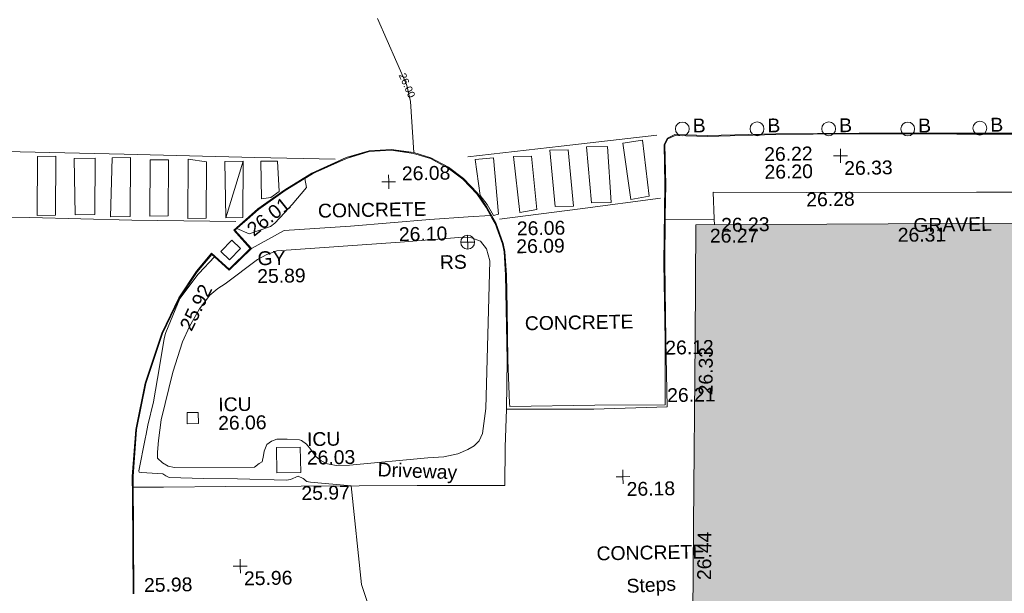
# Model space of a CAD drawing. Header units: millimetres. Extents: x -290717 to 520720, y -88450 to 287762.
# Tile 186 of 256: x -109149 to -82495, y 158146 to 173686. Entities that reach past the tile are written whole.
import ezdxf

# ---------------------------------------------------------------- set-up
doc = ezdxf.new("R2010")
doc.units = ezdxf.units.MM
doc.linetypes.add('IMPORT-UG_ELEC_STREET LIGHTING_QLB2 _2_', pattern=[2700, 1500, -300, 0, -250, 150, -300, 0, -200])
for name, color, linetype, lineweight, true_color in [('00_TOPO_BUILDING_OUTLINE', 5, 'Continuous', 9, 0x0000ff), ('00_TOPO_FOOTPATH', 7, 'Continuous', 9, 0xa50000), ('00_TOPO_FURN_BOLLARD', 7, 'Continuous', 9, 0x666666), ('00_TOPO_FURN_SIGN', 7, 'Continuous', 9, 0x666666), ('00_TOPO_KERB_BOTTOM', 1, 'Continuous', 9, 0xff0000), ('00_TOPO_KERB_TOP', 7, 'Continuous', 9, 0xa500a5), ('00_TOPO_LEVEL_SPOT', 7, 'Continuous', 9, 0x666666), ('00_TOPO_ROAD_MARKING_WHITE_CONTINUOUS', 7, 'Continuous', 9, 0x999999), ('00_TOPO_SERV_GULLY', 7, 'Continuous', 9, 0x5252a5), ('00_TOPO_SERV_IC', 5, 'Continuous', 9, 0x0000ff), ('00_UAV_BUILDING_OUTLINE', 5, 'Continuous', 9, 0x0000ff), ('00_UAV_FORM_LINES', 7, 'Continuous', 9, 0x666666), ('00_UAV_STEPS', 7, 'Continuous', 9, 0x666666), ('01_DTM_CONTOUR_MNR', 7, 'Continuous', 9, 0xa5a552), ('01_DTM_CONTOUR_MNR_LABELS', 7, 'Continuous', 9, 0xa5a552), ('12333-PUM-2D-U-0001-C01 - Rev2_REVIT IMPORT_dwg', 7, 'Continuous', 9, 0x767676), ('A_RHA_Line', 7, 'Continuous', 9, 0x00a600)]:
    doc.layers.add(name, color=color, linetype=linetype, lineweight=lineweight, true_color=true_color)
for name, color, linetype, lineweight in [('00_TOPO_DRIVE_WAY', 7, 'Continuous', 9), ('00_TOPO_PEDASTRIAN', 7, 'Continuous', 9), ('00_TOPO_SURFACE', 7, 'Continuous', 9), ('00_TOPO_SURVEY_TEXT', 7, 'Continuous', 9), ('A_RHA_Detail', 7, 'Continuous', 9)]:
    doc.layers.add(name, color=color, linetype=linetype, lineweight=lineweight)
doc.styles.add('Swis721 Lt BT_1', font='swissl.ttf', dxfattribs={"height": 200})
doc.styles.add('Swis721 Lt BT_2', font='swissl.ttf', dxfattribs={"height": 375})

# ---------------------------------------------------------------- blocks, each defined once
blk = doc.blocks.new('12333-PUM-2D-U-0001-C01 - Rev2_REVIT IMPORT_dwg_MSL_Bollard_2-2077182-Site Location Plan Existing')
at = {"layer": '00_TOPO_FURN_BOLLARD', "color": 254, "true_color": 0xcccccc}
blk.add_circle((0, 0), 62.5, dxfattribs=at)
blk = doc.blocks.new('12333-PUM-2D-U-0001-C01 - Rev2_REVIT IMPORT_dwg_MSL_RoadSign_SYM-2077193-Site Location Plan Existing')
at = {"layer": '00_TOPO_FURN_SIGN', "color": 254, "true_color": 0xcccccc}
for p, q in [((-500, 0), (500, 0)), ((0, -500), (0, 500))]:
    blk.add_line(p, q, dxfattribs=at)
blk.add_circle((0, 0), 500, dxfattribs=at)
blk = doc.blocks.new('12333-PUM-2D-U-0001-C01 - Rev2_REVIT IMPORT_dwg_MM-2077200-Site Location Plan Existing')
at = {"layer": '00_TOPO_LEVEL_SPOT', "color": 254, "true_color": 0xcccccc, "flags": 128}
for points in [[(0, -500), (0, 0), (-500, 0)], [(500, 0), (0, 0), (0, 500)]]:
    blk.add_lwpolyline(points, dxfattribs=at)
blk = doc.blocks.new('12333-PUM-2D-U-0001-C01 - Rev2_REVIT IMPORT_dwg_MGS62954_T2_Galway_ITM_3d_Rev1-2077680-Site Location Plan Existing')
at = {"layer": '00_TOPO_DRIVE_WAY', "color": 254, "true_color": 0xcccccc, "flags": 128}
blk.add_lwpolyline([(533798710, 725718269), (533799530, 725718260), (533801220, 725718240), (533803260, 725718220), (533806400, 725718180), (533808770, 725718140), (533808800, 725719180), (533808854, 725720205)], dxfattribs=at)
at = {"layer": '00_TOPO_FOOTPATH', "color": 254, "true_color": 0xcccccc, "flags": 128}
for points in [[(533836388, 725725625), (533833517, 725725664), (533830220, 725725708), (533826377, 725725781), (533821670, 725725860), (533817063, 725725933), (533814545, 725725983), (533814557, 725725267), (533814560, 725725258), (533814566, 725725103)], [(533802021, 725724680), (533802914, 725725148), (533804712, 725725240), (533806864, 725725384), (533807903, 725725431), (533808512, 725725460)]]:
    blk.add_lwpolyline(points, dxfattribs=at)
at = {"layer": '00_TOPO_KERB_BOTTOM', "color": 254, "true_color": 0xcccccc, "flags": 128}
blk.add_lwpolyline([(533798659, 725715383), (533798685, 725718037), (533798690, 725718563), (533798806, 725719834), (533799079, 725721078), (533799558, 725722425), (533800037, 725723375), (533800525, 725724088), (533800943, 725724568), (533801414, 725724131), (533801990, 725724682), (533801553, 725725184), (533802217, 725725752), (533802954, 725726249), (533803696, 725726694), (533804632, 725727095), (533805252, 725727272), (533805852, 725727295), (533806462, 725727200), (533806919, 725727052), (533807398, 725726785), (533807794, 725726476), (533808169, 725726069), (533808415, 725725687), (533808650, 725725254), (533808842, 725724693), (533808883, 725724474), (533808914, 725723843), (533808915, 725722921), (533808910, 725721536), (533808936, 725720368), (533808938, 725720277), (533811247, 725720276), (533813148, 725720249), (533813178, 725721988), (533813179, 725724091), (533813242, 725726214), (533813241, 725727299), (533813333, 725727469), (533813541, 725727566), (533814423, 725727523), (533816271, 725727540), (533818526, 725727517), (533821171, 725727466), (533825430, 725727394)], dxfattribs=at)
at = {"layer": '00_TOPO_KERB_TOP', "color": 254, "true_color": 0xcccccc, "flags": 128}
blk.add_lwpolyline([(533798681, 725715382), (533798713, 725718562), (533798828, 725719830), (533799101, 725721072), (533799579, 725722416), (533800056, 725723363), (533800543, 725724075), (533800945, 725724536), (533801016, 725724470), (533801414, 725724101), (533802021, 725724680), (533801584, 725725182), (533801917, 725725467), (533802230, 725725735), (533802966, 725726230), (533803363, 725726468), (533803706, 725726674), (533804640, 725727074), (533805256, 725727249), (533805851, 725727273), (533806457, 725727179), (533806911, 725727031), (533807256, 725726838), (533807386, 725726766), (533807779, 725726460), (533808151, 725726055), (533808395, 725725675), (533808546, 725725399), (533808629, 725725245), (533808820, 725724687), (533808861, 725724471), (533808891, 725723843), (533808893, 725722921), (533808888, 725721535), (533808854, 725720205), (533811212, 725720168), (533813204, 725720197), (533813200, 725721987), (533813201, 725724091), (533813239, 725725348), (533813265, 725726214), (533813263, 725727293), (533813349, 725727452), (533813546, 725727543), (533814423, 725727500), (533816271, 725727517), (533817281, 725727507), (533818526, 725727494), (533821171, 725727444), (533825429, 725727372)], dxfattribs=at)
at = {"layer": '00_TOPO_PEDASTRIAN', "color": 254, "true_color": 0xcccccc}
for p, q in [((533796240, 725725676), (533796278, 725727276)), ((533796278, 725727276), (533796773, 725727276)), ((533796773, 725727276), (533796735, 725725676)), ((533797269, 725725676), (533797269, 725727200)), ((533797269, 725727200), (533797840, 725727200)), ((533797840, 725727200), (533797802, 725725676)), ((533798221, 725725600), (533798297, 725727200)), ((533798297, 725727200), (533798793, 725727200)), ((533798793, 725727200), (533798755, 725725600)), ((533810642, 725727200), (533810146, 725727200)), ((533810261, 725725676), (533810146, 725727200)), ((533810756, 725725676), (533810642, 725727200)), ((533811709, 725727276), (533811137, 725727276)), ((533811251, 725725752), (533811137, 725727276)), ((533811785, 725725752), (533811709, 725727276)), ((533812128, 725727352), (533812661, 725727428)), ((533812318, 725725828), (533812128, 725727352)), ((533812661, 725727428), (533812814, 725725904)), ((533799288, 725725600), (533799326, 725727124)), ((533799326, 725727124), (533799821, 725727124)), ((533799821, 725727124), (533799783, 725725600)), ((533800317, 725725523), (533800355, 725727124)), ((533800355, 725727124), (533800850, 725727047)), ((533800850, 725727047), (533800812, 725725523)), ((533801345, 725725523), (533801345, 725727047)), ((533801345, 725727047), (533801841, 725727047)), ((533801345, 725725523), (533801841, 725727047)), ((533801841, 725727047), (533801803, 725725523)), ((533809651, 725727047), (533809156, 725727047)), ((533809308, 725725523), (533809156, 725727047)), ((533809766, 725725600), (533809651, 725727047)), ((533812318, 725725828), (533812814, 725725904)), ((533796240, 725725676), (533796735, 725725676)), ((533797269, 725725676), (533797802, 725725676)), ((533798221, 725725600), (533798755, 725725600)), ((533799288, 725725600), (533799783, 725725600)), ((533809766, 725725600), (533809308, 725725523)), ((533810756, 725725676), (533810261, 725725676)), ((533811785, 725725752), (533811251, 725725752)), ((533800317, 725725523), (533800812, 725725523)), ((533801345, 725725523), (533801803, 725725523))]:
    blk.add_line(p, q, dxfattribs=at)
at = {"layer": '00_TOPO_PEDASTRIAN', "color": 254, "true_color": 0xcccccc, "flags": 128}
for points in [[(533802320, 725726020), (533802320, 725727040), (533802770, 725727030), (533802800, 725726210), (533802570, 725726050)], [(533808730, 725725490), (533808620, 725727020), (533808120, 725726980), (533808240, 725726010), (533808420, 725725760), (533808590, 725725460)]]:
    blk.add_lwpolyline(points, close=True, dxfattribs=at)
at = {"layer": '00_TOPO_ROAD_MARKING_WHITE_CONTINUOUS', "color": 254, "true_color": 0xcccccc, "flags": 128}
for points in [[(533787680, 725727650), (533790800, 725727570), (533792560, 725727500), (533795810, 725727410), (533798620, 725727290), (533802160, 725727140), (533804330, 725727060)], [(533807920, 725727060), (533810450, 725727300), (533813050, 725727560)], [(533788860, 725725860), (533790930, 725725770), (533793260, 725725690), (533796040, 725725620), (533798800, 725725500), (533801610, 725725420)], [(533808750, 725725360), (533810940, 725725600), (533813120, 725725850)]]:
    blk.add_lwpolyline(points, dxfattribs=at)
at = {"layer": '00_TOPO_SERV_GULLY', "color": 254, "true_color": 0xcccccc}
for p, q in [((533801498, 725724914), (533801193, 725724609)), ((533801726, 725724685), (533801498, 725724914)), ((533801422, 725724380), (533801193, 725724609)), ((533801422, 725724380), (533801726, 725724685))]:
    blk.add_line(p, q, dxfattribs=at)
at = {"layer": '00_TOPO_SERV_IC', "color": 254, "true_color": 0xcccccc}
for p, q in [((533800202, 725720266), (533800202, 725719961)), ((533800202, 725720266), (533800507, 725720266)), ((533800507, 725720266), (533800507, 725719961)), ((533800202, 725719961), (533800507, 725719961)), ((533802603, 725719275), (533802603, 725718589)), ((533802603, 725719275), (533803250, 725719275)), ((533803250, 725719275), (533803250, 725718589)), ((533802603, 725718589), (533803250, 725718589))]:
    blk.add_line(p, q, dxfattribs=at)
at = {"layer": '00_TOPO_SURFACE', "color": 254, "true_color": 0xcccccc}
blk.add_line((533813237, 725725275), (533814561, 725725247), dxfattribs=at)
at = {"layer": '00_UAV_FORM_LINES', "color": 254, "true_color": 0xcccccc, "flags": 128}
blk.add_lwpolyline([(533808288, 725720238), (533808185, 725719558), (533808100, 725719361), (533807955, 725719230), (533807789, 725719128), (533807514, 725719015), (533807131, 725718943), (533806698, 725718923), (533804572, 725718764), (533804218, 725718764), (533803978, 725718811), (533803807, 725718898), (533803665, 725719013), (533803534, 725719203), (533803424, 725719357), (533803286, 725719453), (533803232, 725719473), (533802900, 725719495), (533802623, 725719503), (533802471, 725719455), (533802350, 725719359), (533802275, 725719186), (533802251, 725719063), (533802214, 725718892), (533802132, 725718853), (533802004, 725718751), (533799841, 725718781), (533799663, 725718819), (533799513, 725718916), (533799385, 725719042), (533799383, 725719206), (533799416, 725719524), (533799495, 725720081), (533799836, 725721366), (533800116, 725722179), (533800308, 725722594), (533800591, 725723072), (533800876, 725723430), (533801098, 725723613), (533801292, 725723731), (533802184, 725724377), (533802433, 725724512), (533802712, 725724599), (533806048, 725724778), (533807645, 725724882), (533807983, 725724868), (533808224, 725724766), (533808389, 725724555), (533808470, 725724229)], close=True, dxfattribs=at)
at = {"layer": '01_DTM_CONTOUR_MNR', "color": 254, "true_color": 0xcccccc, "flags": 128}
blk.add_lwpolyline([(533805140, 725714580), (533804845, 725715522), (533804610, 725718200), (533803508, 725718322), (533803454, 725718329), (533803411, 725718343), (533803377, 725718365), (533803350, 725718394), (533803317, 725718426), (533803183, 725718492), (533802970, 725718405), (533802861, 725718388), (533801539, 725718449), (533800626, 725718472), (533799684, 725718519), (533799600, 725718561), (533799519, 725718613), (533798937, 725718662), (533798875, 725718676), (533798868, 725718713), (533799059, 725719572), (533799085, 725719696), (533799135, 725719944), (533799300, 725720574), (533799420, 725721200), (533799617, 725722270), (533799646, 725722391), (533799666, 725722440), (533800060, 725723360), (533800572, 725724010), (533800590, 725724029), (533801020, 725724470), (533801410, 725724118), (533801583, 725724273), (533802001, 725724680), (533801609, 725725144), (533801579, 725725180), (533801640, 725725230), (533801970, 725725075), (533802548, 725725267), (533802669, 725725355), (533802937, 725725631), (533803148, 725725848), (533803543, 725726303), (533803500, 725726550), (533803708, 725726674), (533804170, 725726880), (533804637, 725727076), (533805002, 725727189), (533805257, 725727257), (533805784, 725727286), (533805850, 725727278), (533806460, 725727200), (533806398, 725728588), (533806304, 725729020), (533806298, 725729049), (533805540, 725730850)], dxfattribs=at)
for name, p, xscale, yscale, zscale in [('12333-PUM-2D-U-0001-C01 - Rev2_REVIT IMPORT_dwg_MSL_Bollard_2-2077182-Site Location Plan Existing', (533813742, 725727713), 3, 3, 3), ('12333-PUM-2D-U-0001-C01 - Rev2_REVIT IMPORT_dwg_MSL_Bollard_2-2077182-Site Location Plan Existing', (533815764, 725727680), 3, 3, 3), ('12333-PUM-2D-U-0001-C01 - Rev2_REVIT IMPORT_dwg_MSL_Bollard_2-2077182-Site Location Plan Existing', (533817704, 725727649), 3, 3, 3), ('12333-PUM-2D-U-0001-C01 - Rev2_REVIT IMPORT_dwg_MSL_Bollard_2-2077182-Site Location Plan Existing', (533819843, 725727606), 3, 3, 3), ('12333-PUM-2D-U-0001-C01 - Rev2_REVIT IMPORT_dwg_MSL_Bollard_2-2077182-Site Location Plan Existing', (533821797, 725727594), 3, 3, 3), ('12333-PUM-2D-U-0001-C01 - Rev2_REVIT IMPORT_dwg_MM-2077200-Site Location Plan Existing', (533818010, 725726910), 0.375, 0.375, 0.375), ('12333-PUM-2D-U-0001-C01 - Rev2_REVIT IMPORT_dwg_MM-2077200-Site Location Plan Existing', (533805770, 725726420), 0.375, 0.375, 0.375), ('12333-PUM-2D-U-0001-C01 - Rev2_REVIT IMPORT_dwg_MSL_RoadSign_SYM-2077193-Site Location Plan Existing', (533807878, 725724748), 0.375, 0.375, 0.375), ('12333-PUM-2D-U-0001-C01 - Rev2_REVIT IMPORT_dwg_MM-2077200-Site Location Plan Existing', (533811970, 725718320), 0.375, 0.375, 0.375), ('12333-PUM-2D-U-0001-C01 - Rev2_REVIT IMPORT_dwg_MM-2077200-Site Location Plan Existing', (533801570, 725716080), 0.375, 0.375, 0.375)]:
    blk.add_blockref(name, p, dxfattribs=dict(xscale=xscale, yscale=yscale, zscale=zscale))
at = {"layer": '00_TOPO_BUILDING_OUTLINE', "color": 251, "true_color": 0x666666, "insert": (533814747, 725725282), "char_height": 375, "width": 1495.9, "attachment_point": 1, "line_spacing_factor": 1.005062, "style": 'Swis721 Lt BT_2'}
blk.add_mtext('26.23', dxfattribs=at)
at = {"layer": '00_TOPO_DRIVE_WAY', "color": 251, "true_color": 0x666666, "insert": (533805345, 725718824), "char_height": 375, "width": 2436.18, "attachment_point": 1, "rotation": 356.799, "line_spacing_factor": 1.005062, "style": 'Swis721 Lt BT_2'}
blk.add_mtext('Driveway', dxfattribs=at)
at = {"layer": '00_TOPO_DRIVE_WAY', "color": 251, "true_color": 0x666666, "insert": (533803260, 725718215), "char_height": 375, "width": 1495.9, "attachment_point": 1, "line_spacing_factor": 1.005062, "style": 'Swis721 Lt BT_2'}
blk.add_mtext('25.97', dxfattribs=at)
at = {"layer": '00_TOPO_FOOTPATH', "color": 251, "true_color": 0x666666, "char_height": 375, "width": 1495.9, "attachment_point": 1, "line_spacing_factor": 1.005062, "style": 'Swis721 Lt BT_2'}
for s, insert in [('26.28', (533817063, 725725928)), ('26.10', (533806020, 725725183))]:
    blk.add_mtext(s, dxfattribs=dict(at, insert=insert))
at = {"layer": '00_TOPO_FURN_BOLLARD', "char_height": 375, "width": 398.91, "attachment_point": 1, "line_spacing_factor": 1.005062, "style": 'Swis721 Lt BT_2'}
for insert in [(533814025, 725727987), (533816047, 725727954), (533817987, 725727924), (533820126, 725727880), (533822080, 725727868)]:
    blk.add_mtext('B', dxfattribs=dict(at, insert=insert))
at = {"layer": '00_TOPO_FURN_SIGN', "insert": (533807116, 725724406), "char_height": 375, "width": 783.57, "attachment_point": 1, "line_spacing_factor": 1.005062, "style": 'Swis721 Lt BT_2'}
blk.add_mtext('RS', dxfattribs=at)
at = {"layer": '00_TOPO_KERB_BOTTOM', "color": 251, "true_color": 0x666666, "char_height": 375, "width": 1495.9, "attachment_point": 1, "line_spacing_factor": 1.005062, "style": 'Swis721 Lt BT_2'}
for s, insert in [('26.20', (533815945, 725726697)), ('26.06', (533809216, 725725283)), ('26.12', (533813178, 725721983))]:
    blk.add_mtext(s, dxfattribs=dict(at, insert=insert))
at = {"layer": '00_TOPO_KERB_BOTTOM', "color": 251, "true_color": 0x666666, "insert": (533800026, 725722611), "char_height": 375, "width": 1495.9, "attachment_point": 1, "rotation": 62.8733, "line_spacing_factor": 1.005062, "style": 'Swis721 Lt BT_2'}
blk.add_mtext('25.92', dxfattribs=at)
at = {"layer": '00_TOPO_KERB_TOP', "color": 251, "true_color": 0x666666, "char_height": 375, "width": 1495.9, "attachment_point": 1, "line_spacing_factor": 1.005062, "style": 'Swis721 Lt BT_2'}
for s, insert in [('26.22', (533815945, 725727178)), ('26.09', (533809193, 725724799)), ('26.21', (533813205, 725720695)), ('25.98', (533798956, 725715800))]:
    blk.add_mtext(s, dxfattribs=dict(at, insert=insert))
at = {"layer": '00_TOPO_KERB_TOP', "color": 251, "true_color": 0x666666, "insert": (533801866, 725725284), "char_height": 375, "width": 1495.9, "attachment_point": 1, "rotation": 37.6418, "line_spacing_factor": 1.005062, "style": 'Swis721 Lt BT_2'}
blk.add_mtext('26.01', dxfattribs=at)
at = {"layer": '00_TOPO_LEVEL_SPOT', "char_height": 375, "width": 1495.9, "attachment_point": 1, "line_spacing_factor": 1.005062, "style": 'Swis721 Lt BT_2'}
for s, insert in [('26.08', (533806131, 725726827)), ('26.33', (533818105, 725726763)), ('26.18', (533812065, 725718173)), ('25.96', (533801665, 725715933))]:
    blk.add_mtext(s, dxfattribs=dict(at, insert=insert))
at = {"layer": '00_TOPO_SERV_GULLY', "color": 251, "true_color": 0x666666, "char_height": 375, "attachment_point": 1, "line_spacing_factor": 1.005062, "style": 'Swis721 Lt BT_2'}
for s, insert, width in [('GY', (533802183, 725724597), 821.56), ('25.89', (533802166, 725724114), 1495.9)]:
    blk.add_mtext(s, dxfattribs=dict(at, insert=insert, width=width))
at = {"layer": '00_TOPO_SERV_IC', "color": 251, "true_color": 0x666666, "char_height": 375, "attachment_point": 1, "line_spacing_factor": 1.005062, "style": 'Swis721 Lt BT_2'}
for s, insert, width in [('ICU', (533801052, 725720656), 1021.01), ('26.06', (533801039, 725720155), 1495.9), ('ICU', (533803437, 725719673), 1021.01), ('26.03', (533803423, 725719172), 1495.9)]:
    blk.add_mtext(s, dxfattribs=dict(at, insert=insert, width=width))
at = {"layer": '00_TOPO_SURVEY_TEXT', "color": 251, "true_color": 0x666666, "char_height": 375, "attachment_point": 1, "line_spacing_factor": 1.005062, "style": 'Swis721 Lt BT_2'}
for s, insert, width in [('CONCRETE', (533803841, 725725857), 3286.24), ('GRAVEL', (533819949, 725725185), 2322.21), ('CONCRETE', (533809387, 725722710), 3286.24), ('CONCRETE', (533811219, 725716443), 3286.24)]:
    blk.add_mtext(s, dxfattribs=dict(at, insert=insert, width=width))
at = {"layer": '00_UAV_BUILDING_OUTLINE', "color": 251, "true_color": 0x666666, "char_height": 375, "width": 1495.9, "attachment_point": 1, "line_spacing_factor": 1.005062, "style": 'Swis721 Lt BT_2'}
for s, insert, rotation in [('26.27', (533814440, 725724995), 359.2881), ('26.31', (533819524, 725724932), 359.2881), ('26.33', (533814057, 725720491), 88.5623), ('26.44', (533813931, 725715489), 88.5623)]:
    blk.add_mtext(s, dxfattribs=dict(at, insert=insert, rotation=rotation))
at = {"layer": '00_UAV_STEPS', "insert": (533812009, 725715545), "char_height": 375, "width": 1552.89, "attachment_point": 1, "rotation": 1.945, "line_spacing_factor": 1.005062, "style": 'Swis721 Lt BT_2'}
blk.add_mtext('Steps', dxfattribs=at)
at = {"layer": '01_DTM_CONTOUR_MNR_LABELS', "color": 251, "true_color": 0x666666, "insert": (533806406, 725729061), "char_height": 200, "width": 797.8, "attachment_point": 2, "rotation": 292.5024, "line_spacing_factor": 1.005062, "style": 'Swis721 Lt BT_1'}
blk.add_mtext('26.00', dxfattribs=at)
blk = doc.blocks.new('12333-PUM-2D-U-0001-C01 - Rev2_REVIT IMPORT_dwg-1620468-Site Location Plan Existing')
blk.add_blockref('12333-PUM-2D-U-0001-C01 - Rev2_REVIT IMPORT_dwg_MGS62954_T2_Galway_ITM_3d_Rev1-2077680-Site Location Plan Existing', (-533641080, -725615854))

msp = doc.modelspace()

# ---------------------------------------------------------------- hatches: boundary and pattern name
at = {"layer": 'A_RHA_Detail', "true_color": 0xc0c0c0}
h = msp.add_hatch(color=9, dxfattribs=at)
h.paths.add_polyline_path([(-80881, -68503), (-80401, -68483), (-80401, -62985), (-24475, -63009), (-24456, -50840), (-36623, -50832), (-36623, -44229), (-50959, -44214), (-50959, -42574), (-54564, -42571), (-54566, -45054), (-92409, -45027), (-92412, -49202), (-100062, -49202), (-100052, -64853), (-86121, -64853), (-86092, -62958), (-84861, -62958), (-84855, -68240), (-80871, -68240)])
h.paths.add_polyline_path([(-137239, -68462), (-132720, -68433), (-132847, -62850), (-130455, -62917), (-130498, -61356), (-117581, -61423), (-117492, -49184), (-125137, -49178), (-125134, -45033), (-163007, -45006), (-163007, -44090), (-163124, -44090), (-163123, -42384), (-166564, -42384), (-166565, -44044), (-193158, -44025), (-193195, -62864), (-137270, -62917), (-137254, -65680)])
h.paths.add_polyline_path([(120311, -32334), (120312, -31611), (133451, -31638), (133469, -19718), (121296, -19692), (121320, -8191), (112277, -8172), (112263, -14811), (78286, -14740), (78293, -8167), (76546, -8163), (69356, -8153), (69354, -9157), (68373, -9155), (68373, -13706), (69334, -13708), (69325, -16250), (66623, -16250), (66620, -17995), (65989, -17995), (65985, -19731), (57152, -19712), (57127, -31560), (70278, -31587), (70278, -32272), (78264, -32285), (78267, -31020), (112336, -31091), (112336, -32318), (119781, -32333)])
h.paths.add_polyline_path([(7504, -1791), (15482, -674), (15484, 148), (56188, 206), (56156, 14338), (18017, 14236), (17968, 34313), (21727, 34324), (21709, 40608), (18010, 40608), (17996, 45484), (9770, 45421), (3966, 45443), (3985, 14177), (1023, 14177), (-277, 14191), (-232, 5977), (-226, 194), (1220, 180), (7478, 143), (7489, -674)])
h.paths.add_polyline_path([(77756, 53), (77730, 1700), (94464, 1660), (94606, 17991), (88810, 18015), (88800, 14437), (69414, 14458), (69377, 100), (70761, 92)])
h.paths.add_polyline_path([(61252, 46454), (105775, 46473), (105768, 61853), (92285, 61853), (92309, 65784), (96107, 65768), (96060, 75209), (101085, 75072), (104988, 74765), (108404, 74364), (112009, 73787), (115645, 73050), (116891, 72762), (120209, 71893), (120865, 71704), (124136, 70670), (127436, 69481), (127820, 69395), (128274, 69332), (128732, 69307), (129190, 69320), (129645, 69372), (130095, 69461), (130535, 69588), (130963, 69751), (131376, 69950), (131771, 70182), (132163, 70461), (132496, 70742), (132821, 71065), (133117, 71414), (133384, 71787), (133617, 72179), (133817, 72591), (133983, 73018), (134112, 73458), (134204, 73907), (134258, 74362), (134273, 74820), (134251, 75277), (134190, 75731), (134091, 76179), (133955, 76617), (133783, 77041), (133576, 77450), (133336, 77840), (133064, 78209), (132762, 78554), (132432, 78872), (132077, 79161), (131698, 79420), (131300, 79646), (131094, 79746), (132146, 83110), (122788, 86283), (121604, 82800), (117096, 83871), (116842, 83526), (116121, 91222), (110238, 91274), (110194, 90435), (104988, 90486), (104973, 94310), (103746, 94310), (103840, 122852), (96365, 122932), (96350, 123952), (104556, 123902), (104607, 120249), (125503, 120134), (125662, 137657), (114480, 137699), (114382, 129150), (104644, 129188), (104578, 126217), (101184, 126159), (101265, 135959), (89967, 135989), (89928, 125824), (93631, 125841), (93581, 122932), (88697, 122905), (88679, 95739), (86378, 95739), (86378, 96178), (83280, 96201), (83274, 95736), (70170, 95733), (70166, 96272), (66675, 96257), (66655, 95756), (65785, 95756), (65888, 117471), (53473, 117488), (53434, 98570), (40649, 98570), (40610, 94406), (38854, 94410), (38849, 89464), (40612, 89518), (40665, 86258), (38372, 86306), (38370, 76901), (50938, 76944), (50923, 74599), (56485, 74589), (56485, 75195), (92465, 75233), (92646, 71767), (89811, 69363), (85313, 69361), (85313, 66907), (75210, 66903), (75210, 63816), (70819, 63816), (70819, 64253), (69457, 64253), (69456, 66902), (61303, 66899), (61305, 63970), (70500, 63970), (70500, 61853), (61246, 61849), (61252, 46455)])
h.paths.add_polyline_path([(-17153, 48569), (-17153, 60770), (-29363, 60775), (-29363, 67399), (-43507, 67405), (-43489, 69093), (-45766, 69109), (-45794, 67405), (-47272, 67404), (-47272, 66455), (-86005, 66469), (-86007, 60522), (-92663, 60522), (-92667, 50184), (-79752, 50180), (-79752, 48591), (-17158, 48569)])
h.paths.add_polyline_path([(-201056, 48629), (-138378, 48635), (-138378, 50133), (-125468, 50134), (-125469, 60566), (-132187, 60566), (-132187, 66533), (-170643, 66806), (-170643, 67739), (-200340, 67489), (-200349, 60828), (-201058, 60828), (-201057, 51102)])
h.paths.add_polyline_path([(-240052, 54769), (-239444, 54811), (-239187, 54842), (-238765, 54941), (-238382, 55122), (-237990, 55355), (-237269, 55936), (-237030, 56229), (-236793, 56569), (-236555, 57004), (-236433, 57267), (-236300, 57753), (-236251, 58017), (-236236, 58516), (-236233, 58988), (-236214, 59823), (-236364, 59821), (-236634, 60698), (-236392, 61432), (-236225, 61435), (-236202, 62638), (-232564, 62639), (-232564, 63049), (-232732, 63049), (-232860, 63458), (-232732, 63914), (-232561, 63914), (-232522, 70598), (-240629, 70599), (-240630, 72351), (-246413, 72347), (-246413, 70616), (-254450, 70619), (-254455, 70754), (-254470, 73192), (-263883, 73268), (-263902, 68261), (-263715, 68260), (-263553, 67820), (-263719, 67392), (-263914, 67392), (-263957, 58634), (-260181, 58611), (-260192, 56354), (-257185, 56339), (-257213, 57093), (-257339, 57093), (-257471, 57532), (-257339, 58062), (-257203, 58064), (-257174, 58599), (-256478, 58575), (-256478, 58789), (-256013, 58912), (-255397, 58781), (-255397, 58596), (-243810, 58586), (-243805, 58352), (-243741, 57885), (-243619, 57422), (-243424, 56944), (-243247, 56608), (-243003, 56250), (-242732, 55933), (-242372, 55603), (-242141, 55425), (-241805, 55217), (-241529, 55077), (-241101, 54917), (-240836, 54841), (-240453, 54789), (-240203, 54777)])
h.paths.add_polyline_path([(40277, 59895), (40329, 69197), (36589, 69218), (36619, 74674), (32264, 74687), (32233, 69156), (11917, 69270), (11967, 78219), (29088, 78123), (29143, 88141), (15719, 88216), (15733, 90590), (4594, 90652), (4525, 78265), (10097, 78234), (10077, 74773), (4548, 74804), (4466, 60107), (19126, 60025), (19140, 62528), (31739, 62457), (31725, 59943), (38370, 59906)])
h.paths.add_polyline_path([(-246083, 72334), (-246083, 72334), (-246208, 72334)])
h.paths.add_polyline_path([(-114575, 112178), (-114575, 112178), (-114707, 115802)])
h.paths.add_polyline_path([(-154700, 101760), (-114382, 101776), (-114382, 106927), (-113756, 106927), (-113758, 111847), (-114432, 111847), (-114432, 112178), (-114575, 112178), (-114579, 121707), (-123057, 121707), (-123069, 156453), (-119381, 156454), (-119381, 160166), (-115501, 160167), (-115503, 166207), (-132412, 166600), (-132412, 166666), (-135275, 166665), (-135275, 166628), (-135911, 166628), (-135911, 166352), (-152521, 166346), (-152518, 159143), (-150699, 159118), (-150756, 122561), (-151059, 122561), (-151061, 121302), (-154138, 121373), (-154138, 121865), (-154704, 121867), (-154689, 119352), (-154746, 119352), (-154746, 118722), (-160794, 118749), (-160794, 119411), (-163852, 119422), (-163855, 118762), (-167569, 118779), (-166635, 124395), (-166844, 124471), (-167569, 124708), (-168028, 124841), (-168631, 124991), (-169238, 125117), (-169850, 125220), (-170466, 125298), (-171089, 125352), (-171704, 125381), (-172325, 125386), (-172782, 125375), (-173402, 125337), (-174019, 125276), (-174634, 125190), (-175245, 125081), (-176047, 124896), (-176665, 124725), (-177045, 124609), (-177632, 124405), (-176665, 118819), (-177559, 118822), (-177662, 125263), (-176365, 126543), (-159462, 126320), (-157058, 128609), (-157061, 136153), (-158639, 137740), (-159352, 137740), (-161634, 140201), (-168728, 140257), (-171035, 137943), (-174184, 137943), (-176460, 140292), (-177342, 140292), (-177342, 140358), (-183429, 140356), (-185922, 137917), (-185922, 131757), (-186907, 131757), (-187725, 130810), (-187724, 127376), (-186481, 126305), (-186479, 122327), (-185176, 121059), (-180304, 121059), (-180304, 118802), (-193555, 118802), (-193555, 133118), (-192594, 133118), (-192594, 134201), (-192225, 134201), (-192226, 136615), (-192595, 136615), (-192595, 137734), (-193589, 137734), (-193589, 147475), (-193163, 147493), (-192607, 147551), (-192360, 147590), (-192200, 147617), (-191883, 147683), (-191569, 147762), (-191020, 147932), (-190951, 147956), (-190648, 148071), (-190350, 148198), (-190057, 148336), (-189770, 148486), (-189375, 148717), (-189133, 148873), (-188868, 149059), (-188610, 149255), (-188355, 149465), (-188080, 149714), (-187885, 149902), (-187538, 150274), (-187446, 150378), (-187241, 150629), (-187046, 150888), (-186862, 151154), (-186546, 151670), (-186524, 151707), (-163675, 151670), (-163688, 148134), (-157304, 148136), (-157304, 155760), (-157557, 155765), (-157556, 166678), (-187009, 166700), (-187013, 162054), (-188707, 162045), (-188706, 155022), (-188738, 154651), (-188799, 154283), (-188857, 154035), (-188966, 153679), (-189103, 153333), (-189266, 152998), (-189455, 152677), (-189645, 152421), (-189917, 152104), (-190213, 151809), (-190531, 151539), (-190869, 151294), (-191225, 151076), (-191598, 150887), (-192093, 150683), (-192485, 150570), (-192904, 150482), (-193187, 150441), (-193594, 150407), (-193595, 151460), (-205369, 151455), (-205354, 113350), (-207187, 113349), (-207184, 105991), (-205313, 105991), (-205311, 101770), (-175489, 101781), (-175489, 110890), (-154703, 110898), (-154701, 103310)])
h.paths.add_polyline_path([(193736, 113048), (208865, 114991), (208976, 114127), (216448, 115086), (216039, 118272), (232649, 120405), (233426, 114352), (240632, 115278), (239855, 121330), (256407, 123456), (257092, 118089), (264572, 119041), (261878, 138525), (259179, 138222), (259197, 137439), (254686, 136897), (255413, 131315), (240853, 129522), (239771, 137919), (240650, 138010), (240062, 142777), (239166, 142685), (237631, 151018), (266173, 154561), (271297, 142612), (276532, 144861), (274942, 148528), (302075, 160135), (300216, 164320), (301528, 164907), (300405, 167478), (299017, 166946), (295627, 174519), (294333, 177537), (287289, 174519), (289428, 169661), (272957, 162557), (271943, 164897), (267016, 162764), (268502, 159357), (265200, 157946), (226856, 153147), (227510, 148852), (228281, 141179), (227302, 141050), (227895, 136433), (228749, 136524), (229602, 128024), (217691, 126494), (217642, 126874), (215139, 126553), (215195, 126113), (215016, 126090), (214841, 127450), (192259, 124549), (193486, 114991)])
h.paths.add_polyline_path([(-78076, 117606), (-78076, 117610), (-78070, 129486), (-74723, 129478), (-74723, 125436), (-48016, 125380), (-47997, 135873), (-61198, 135902), (-74715, 135924), (-74724, 131865), (-78070, 131873), (-78063, 149550), (-58292, 149542), (-58292, 148946), (-37708, 148938), (-37708, 159740), (-44148, 159743), (-44148, 162961), (-49830, 162961), (-49831, 160632), (-78494, 160644), (-78494, 161615), (-78739, 161615), (-78692, 168188), (-90845, 168127), (-90963, 152687), (-89065, 152686), (-89080, 117610), (-78375, 117606)])
h.paths.add_polyline_path([(69255, 129236), (69260, 136168), (86068, 136131), (86009, 164703), (58790, 164724), (58790, 170119), (54460, 170122), (54457, 166153), (47042, 166159), (47041, 164669), (39173, 164675), (39173, 164079), (17015, 164095), (17002, 147267), (12660, 147267), (12654, 139138), (17031, 139135), (17025, 129935), (39191, 129919), (39191, 129258), (69014, 129236)])
h.paths.add_polyline_path([(39266, 139468), (33051, 139484), (33088, 153428), (39278, 153412), (39278, 152830), (43058, 152820), (43025, 140093), (39267, 140093)])
h.paths.add_polyline_path([(1980, 189123), (18699, 189180), (18678, 195254), (24349, 195273), (24335, 199551), (28830, 199566), (28798, 208816), (24335, 208806), (24334, 209113), (16812, 209088), (16807, 208844), (6772, 208809), (6797, 201489), (-8471, 201437), (-8471, 200429), (-11856, 200418), (-11824, 190892), (-7615, 190905), (-7615, 190171), (-4609, 190169), (-4608, 190917), (1973, 190939), (1977, 189837)])
h.paths.add_polyline_path([(-20506, 190640), (-20122, 206347), (-41550, 207015), (-41462, 210450), (-31391, 210152), (-31079, 223863), (-44305, 224231), (-44491, 211866), (-47510, 211943), (-47723, 203659), (-47076, 203635), (-47175, 199532), (-46801, 199520), (-46874, 195479), (-44600, 195425), (-44686, 192243), (-38074, 192136), (-38104, 191127), (-21538, 190669)])
h.paths.add_polyline_path([(16801, 195962), (9657, 196015), (9644, 199514), (11632, 199486), (11632, 203322), (16807, 203391), (16801, 195984)])
h.paths.add_polyline_path([(122085, 200536), (122088, 206386), (125211, 206386), (125211, 206646), (126203, 206646), (126203, 207041), (130401, 206979), (130444, 209883), (126203, 209946), (126203, 214624), (127365, 214624), (127365, 225380), (126160, 225380), (126207, 241475), (119483, 241496), (119479, 246182), (109944, 246175), (109953, 233033), (115001, 233033), (115000, 208653), (112026, 208653), (112024, 200539), (122025, 200536)])
h.paths.add_polyline_path([(30087, 200987), (38031, 201029), (38031, 202923), (38110, 202923), (38067, 208828), (38013, 208828), (38012, 209013), (30045, 208970), (30061, 205986)])
h.paths.add_polyline_path([(195986, 205662), (202897, 206052), (202677, 209946), (195766, 209555)])
h.paths.add_polyline_path([(-91652, 206393), (-79454, 206433), (-79629, 238246), (-68904, 238215), (-68919, 246314), (-68757, 246313), (-68755, 246639), (-79620, 246651), (-79607, 247344), (-82155, 247318), (-82155, 247488), (-91641, 247473), (-91639, 246846), (-131470, 246641), (-131470, 250160), (-142857, 250177), (-142864, 246220), (-165119, 246272), (-165040, 253908), (-178677, 253930), (-178700, 238177), (-138599, 238209), (-138548, 206628), (-126647, 206572), (-126667, 234826), (-124963, 234826), (-124969, 234688), (-91596, 234664), (-91651, 207156)])
h.paths.add_polyline_path([(142124, 209114), (152768, 209127), (152745, 227013), (142101, 226999), (142122, 210583)])
h.paths.add_polyline_path([(168999, 209275), (169027, 226860), (161687, 226877), (161648, 209291), (168847, 209275)])
h.paths.add_polyline_path([(49761, 218477), (49794, 223316), (41274, 223363), (41274, 223291), (32187, 223352), (32202, 225553), (20082, 225635), (20035, 218708), (31566, 218630), (31566, 218599), (49547, 218478)])
h.paths.add_polyline_path([(162362, 234154), (162367, 241590), (135261, 241631), (135249, 234198), (160249, 234157)])
h.paths.add_polyline_path([(176459, 246710), (176516, 252173), (168884, 252253), (168935, 257069), (164355, 257117), (164296, 251512), (164417, 251511), (164368, 246837), (172300, 246753)])

# ---------------------------------------------------------------- linework, layer by layer
at = {"layer": 'A_RHA_Line', "color": 7}
for p, q in [((-78970, 168187), (-83970, 168161)), ((-90845, 168127), (-90868, 165003)), ((-88970, 168136), (-90845, 168127)), ((-83970, 168161), (-88970, 168136)), ((-90868, 165003), (-90907, 160004)), ((-90907, 160004), (-90945, 155005))]:
    msp.add_line(p, q, dxfattribs=at)

# ---------------------------------------------------------------- block references
at = {"layer": '12333-PUM-2D-U-0001-C01 - Rev2_REVIT IMPORT_dwg', "color": 254, "linetype": 'IMPORT-UG_ELEC_STREET LIGHTING_QLB2 _2_', "true_color": 0xffd4d4, "rotation": 0.9999999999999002}
msp.add_blockref('12333-PUM-2D-U-0001-C01 - Rev2_REVIT IMPORT_dwg-1620468-Site Location Plan Existing', (-261895, 55870), dxfattribs=at)

doc.saveas('drawing.dxf')
